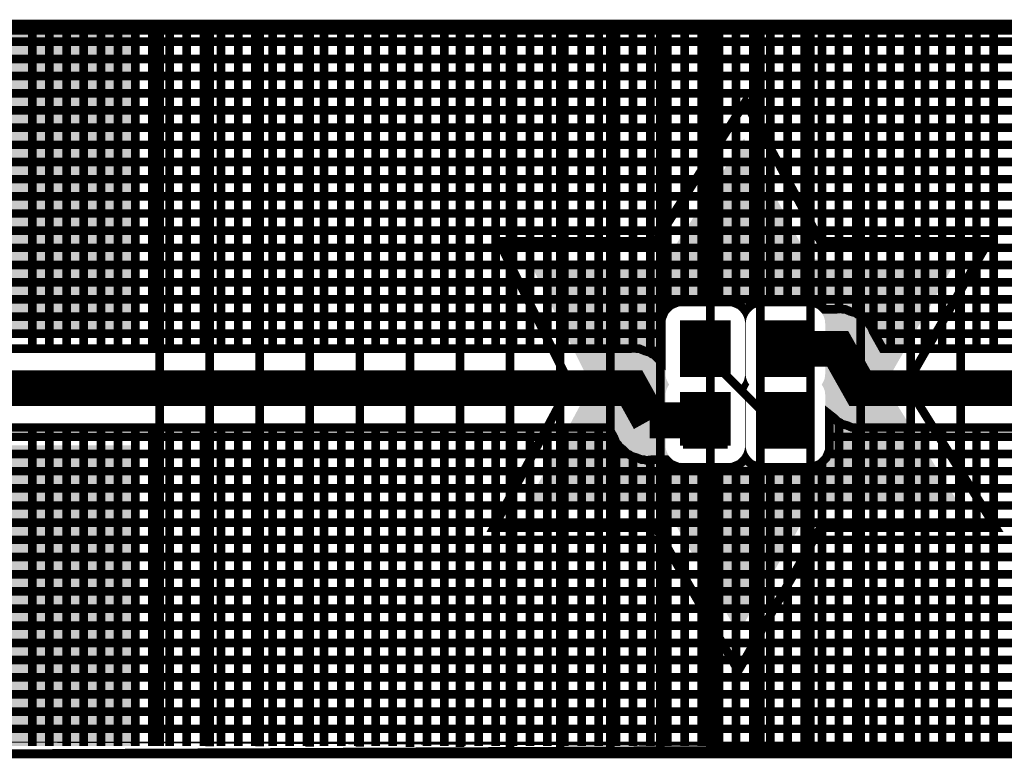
# Model space of a CAD drawing. Extents: x 0.4 to 16.2, y 0.4 to 3.5.
# Tile 25 of 29: x 13.8 to 15.2, y 0.4 to 1.4. Entities that reach past the tile are written whole.
import ezdxf

# ---------------------------------------------------------------- set-up
doc = ezdxf.new("R2010")
doc.units = 0
doc.layers.get('0').update_dxf_attribs({"linetype": 'CONTINUOUS'})
for name, color, linetype in [('2IN618_CMP', 7, 'CONTINUOUS'), ('2IN618_SOL', 4, 'CONTINUOUS'), ('2IN618_STC', 3, 'CONTINUOUS'), ('2IN618_STS', 10, 'CONTINUOUS'), ('LAYER_6', 5, 'CONTINUOUS')]:
    doc.layers.add(name, color=color, linetype=linetype)

# ---------------------------------------------------------------- blocks, each defined once
blk = doc.blocks.new('RECTANGLE_1')
blk.add_solid([(0.0315, 0.0355), (0.0315, -0.0355), (-0.0315, 0.0355), (-0.0315, -0.0355)])
blk = doc.blocks.new('RECTANGLE_7')
blk.add_solid([(0.225, 0.21), (0.225, -0.21), (-0.225, 0.21), (-0.225, -0.21)])

msp = doc.modelspace()

# ---------------------------------------------------------------- linework, layer by layer
at = {"layer": '2IN618_CMP'}
for points, const_width in [([(13.5243, 1.4212), (16.1423, 1.4212)], 0.012), ([(13.8363, 1.4212), (13.8363, 0.9762)], 0.012), ([(13.8603, 0.9762), (13.8603, 1.4212)], 0.012), ([(13.8843, 1.4212), (13.8843, 0.9762)], 0.012), ([(13.9083, 0.9762), (13.9083, 1.4212)], 0.012), ([(13.9323, 1.4212), (13.9323, 0.9762)], 0.012), ([(13.9563, 0.9762), (13.9563, 1.4212)], 0.012), ([(13.9803, 1.4212), (13.9803, 0.9762)], 0.012), ([(14.0043, 0.9762), (14.0043, 1.4212)], 0.012), ([(14.0283, 1.4212), (14.0283, 0.9762)], 0.012), ([(14.0523, 0.9762), (14.0523, 1.4212)], 0.012), ([(14.0763, 1.4212), (14.0763, 0.9762)], 0.012), ([(14.1003, 0.9762), (14.1003, 1.4212)], 0.012), ([(14.1243, 1.4212), (14.1243, 0.9762)], 0.012), ([(14.1483, 0.9762), (14.1483, 1.4212)], 0.012), ([(14.1723, 1.4212), (14.1723, 0.9762)], 0.012), ([(14.1963, 0.9762), (14.1963, 1.4212)], 0.012), ([(14.2203, 1.4212), (14.2203, 0.9762)], 0.012), ([(14.2443, 0.9762), (14.2443, 1.4212)], 0.012), ([(14.2683, 1.4212), (14.2683, 0.9762)], 0.012), ([(14.2923, 0.9762), (14.2923, 1.4212)], 0.012), ([(14.3163, 1.4212), (14.3163, 0.9762)], 0.012), ([(14.3403, 0.9762), (14.3403, 1.4212)], 0.012), ([(14.3643, 1.4212), (14.3643, 0.9762)], 0.012), ([(14.3883, 0.9762), (14.3883, 1.4212)], 0.012), ([(14.4123, 1.4212), (14.4123, 0.9762)], 0.012), ([(14.4363, 0.9762), (14.4363, 1.4212)], 0.012), ([(14.4603, 1.4212), (14.4603, 0.9762)], 0.012), ([(14.4843, 0.9762), (14.4843, 1.4212)], 0.012), ([(14.5083, 1.4212), (14.5083, 0.9762)], 0.012), ([(14.5323, 0.9762), (14.5323, 1.4212)], 0.012), ([(14.5563, 1.4212), (14.5563, 0.9762)], 0.012), ([(14.5803, 0.9762), (14.5803, 1.4212)], 0.012), ([(14.6043, 1.4212), (14.6043, 0.9762)], 0.012), ([(14.6283, 0.9762), (14.6283, 1.4212)], 0.012), ([(14.6523, 1.4212), (14.6523, 0.9762)], 0.012), ([(14.6763, 0.9768), (14.6763, 1.4212)], 0.012), ([(14.7003, 0.9707), (14.7003, 1.4212)], 0.012), ([(14.7243, 1.4212), (14.7243, 1.0326)], 0.012), ([(14.7483, 1.4212), (14.7483, 1.0417)], 0.012), ([(14.7723, 1.0417), (14.7723, 1.4212)], 0.012), ([(14.7963, 1.4212), (14.7963, 1.0417)], 0.012), ([(14.8203, 1.0394), (14.8203, 1.4212)], 0.012), ([(14.8443, 1.4212), (14.8443, 1.0385)], 0.012), ([(14.8683, 1.0417), (14.8683, 1.4212)], 0.012), ([(14.8923, 1.4212), (14.8923, 1.0417)], 0.012), ([(14.9163, 1.0417), (14.9163, 1.4212)], 0.012), ([(14.9403, 1.4212), (14.9403, 1.0346)], 0.012), ([(14.9643, 1.0318), (14.9643, 1.4212)], 0.012), ([(14.9883, 1.0257), (14.9883, 1.4212)], 0.012), ([(15.0123, 1.4212), (15.0123, 0.9995)], 0.012), ([(15.0363, 1.4212), (15.0363, 0.9762)], 0.012), ([(15.0603, 0.9762), (15.0603, 1.4212)], 0.012), ([(15.0843, 1.4212), (15.0843, 0.9762)], 0.012), ([(15.1083, 0.9762), (15.1083, 1.4212)], 0.012), ([(15.1323, 1.4212), (15.1323, 0.9762)], 0.012), ([(15.1563, 0.9762), (15.1563, 1.4212)], 0.012), ([(15.1803, 1.4212), (15.1803, 0.9762)], 0.012), ([(13.5243, 1.4052), (16.1423, 1.4052)], 0.012), ([(13.5243, 1.3812), (16.1423, 1.3812)], 0.012), ([(16.1423, 1.3572), (13.5243, 1.3572)], 0.012), ([(13.5243, 1.3332), (16.1423, 1.3332)], 0.012), ([(16.1423, 1.3092), (13.5243, 1.3092)], 0.012), ([(13.5243, 1.2852), (16.1423, 1.2852)], 0.012), ([(16.1423, 1.2612), (13.5243, 1.2612)], 0.012), ([(13.5243, 1.2372), (16.1423, 1.2372)], 0.012), ([(16.1423, 1.2132), (13.5243, 1.2132)], 0.012), ([(13.5243, 1.1892), (16.1423, 1.1892)], 0.012), ([(16.1423, 1.1652), (13.5243, 1.1652)], 0.012), ([(13.5243, 1.1412), (16.1423, 1.1412)], 0.012), ([(16.1423, 1.1172), (13.5243, 1.1172)], 0.012), ([(13.5243, 1.0932), (16.1423, 1.0932)], 0.012), ([(16.1423, 1.0692), (13.5243, 1.0692)], 0.012), ([(13.5243, 1.0452), (16.1423, 1.0452)], 0.012), ([(16.0624, 0.9762), (15.0254, 0.9762), (15.0118, 1.0003), (15.0089, 1.0073), (15.0065, 1.0097), (15.0048, 1.0127), (14.9988, 1.0174), (14.9934, 1.0228), (14.9903, 1.0241), (14.9876, 1.0262), (14.9802, 1.0282), (14.9732, 1.0312), (14.9698, 1.0312), (14.9665, 1.0321), (14.9589, 1.0312), (14.9437, 1.0312), (14.9377, 1.0371), (14.9267, 1.0417), (14.8518, 1.0417), (14.8408, 1.0371), (14.8333, 1.0296), (14.8258, 1.0371), (14.8147, 1.0417), (14.7398, 1.0417), (14.7288, 1.0371), (14.7204, 1.0286), (14.7158, 1.0176), (14.7158, 0.9584), (14.7109, 0.9623), (14.7054, 0.9678), (14.7024, 0.969), (14.6999, 0.971), (14.6924, 0.9732)], 0.012), ([(14.7173, 1.0212), (13.5243, 1.0212)], 0.012), ([(16.1423, 1.0212), (14.995, 1.0212)], 0.012), ([(13.5243, 0.9972), (14.7158, 0.9972)], 0.012), ([(16.0923, 0.9212), (14.9933, 0.9212), (14.9623, 0.9762), (14.8893, 0.9762)], 0.05), ([(15.0136, 0.9972), (16.1423, 0.9972)], 0.012), ([(14.7158, 0.9732), (14.6924, 0.9732), (14.6852, 0.9762), (14.682, 0.9762), (14.6789, 0.9771), (14.6711, 0.9762), (13.6041, 0.9762)], 0.012), ([(14.8893, 0.8762), (14.8743, 0.8712), (14.7743, 0.9712), (14.7773, 0.9762)], 0.012), ([(14.6993, 0.8762), (14.6743, 0.9212), (13.5743, 0.9212), (13.5743, 0.9172)], 0.05), ([(13.6041, 0.8662), (14.6419, 0.8662), (14.6497, 0.8522), (14.6526, 0.845), (14.6549, 0.8427), (14.6565, 0.8399), (14.6626, 0.835), (14.6681, 0.8295), (14.6711, 0.8283), (14.6736, 0.8263), (14.6811, 0.8241), (14.6883, 0.8212), (14.6916, 0.8212), (14.6947, 0.8203), (14.7024, 0.8212), (14.7229, 0.8212), (14.7288, 0.8152), (14.7398, 0.8107), (14.8147, 0.8107), (14.8258, 0.8152), (14.8333, 0.8227), (14.8408, 0.8152), (14.8518, 0.8107), (14.9267, 0.8107), (14.9377, 0.8152), (14.9462, 0.8237), (14.9507, 0.8347), (14.9507, 0.8846), (14.9567, 0.8799), (14.9621, 0.8745), (14.9653, 0.8732), (14.9679, 0.8711), (14.9753, 0.8691), (14.9823, 0.8662), (14.9857, 0.8662), (14.989, 0.8652), (14.9966, 0.8662), (16.0624, 0.8662)], 0.012), ([(14.6993, 0.8762), (14.7773, 0.8762)], 0.05), ([(14.9507, 0.8772), (14.9595, 0.8772)], 0.012), ([(13.8363, 0.8662), (13.8363, 0.4212)], 0.012), ([(13.8603, 0.4212), (13.8603, 0.8662)], 0.012), ([(13.8843, 0.8662), (13.8843, 0.4212)], 0.012), ([(13.9083, 0.4212), (13.9083, 0.8662)], 0.012), ([(13.9323, 0.8662), (13.9323, 0.4212)], 0.012), ([(13.9563, 0.4212), (13.9563, 0.8662)], 0.012), ([(13.9803, 0.8662), (13.9803, 0.4212)], 0.012), ([(14.0043, 0.4212), (14.0043, 0.8662)], 0.012), ([(14.0283, 0.8662), (14.0283, 0.4212)], 0.012), ([(14.0523, 0.4212), (14.0523, 0.8662)], 0.012), ([(14.0763, 0.8662), (14.0763, 0.4212)], 0.012), ([(14.1003, 0.4212), (14.1003, 0.8662)], 0.012), ([(14.1243, 0.8662), (14.1243, 0.4212)], 0.012), ([(14.1483, 0.4212), (14.1483, 0.8662)], 0.012), ([(14.1723, 0.8662), (14.1723, 0.4212)], 0.012), ([(14.1963, 0.4212), (14.1963, 0.8662)], 0.012), ([(14.2203, 0.8662), (14.2203, 0.4212)], 0.012), ([(14.2443, 0.4212), (14.2443, 0.8662)], 0.012), ([(14.2683, 0.8662), (14.2683, 0.4212)], 0.012), ([(14.2923, 0.4212), (14.2923, 0.8662)], 0.012), ([(14.3163, 0.8662), (14.3163, 0.4212)], 0.012), ([(14.3403, 0.4212), (14.3403, 0.8662)], 0.012), ([(14.3643, 0.8662), (14.3643, 0.4212)], 0.012), ([(14.3883, 0.4212), (14.3883, 0.8662)], 0.012), ([(14.4123, 0.8662), (14.4123, 0.4212)], 0.012), ([(14.4363, 0.4212), (14.4363, 0.8662)], 0.012), ([(14.4603, 0.8662), (14.4603, 0.4212)], 0.012), ([(14.4843, 0.4212), (14.4843, 0.8662)], 0.012), ([(14.5083, 0.8662), (14.5083, 0.4212)], 0.012), ([(14.5323, 0.4212), (14.5323, 0.8662)], 0.012), ([(14.5563, 0.8662), (14.5563, 0.4212)], 0.012), ([(14.5803, 0.4212), (14.5803, 0.8662)], 0.012), ([(14.6043, 0.8662), (14.6043, 0.4212)], 0.012), ([(14.6283, 0.8662), (14.6283, 0.4212)], 0.012), ([(14.9643, 0.8736), (14.9643, 0.4212)], 0.012), ([(14.9883, 0.4212), (14.9883, 0.8655)], 0.012), ([(15.0123, 0.8662), (15.0123, 0.4212)], 0.012), ([(15.0363, 0.4212), (15.0363, 0.8662)], 0.012), ([(15.0603, 0.8662), (15.0603, 0.4212)], 0.012), ([(15.0843, 0.4212), (15.0843, 0.8662)], 0.012), ([(15.1083, 0.8662), (15.1083, 0.4212)], 0.012), ([(15.1323, 0.4212), (15.1323, 0.8662)], 0.012), ([(15.1563, 0.8662), (15.1563, 0.4212)], 0.012), ([(15.1803, 0.4212), (15.1803, 0.8662)], 0.012), ([(14.6491, 0.8532), (13.5243, 0.8532)], 0.012), ([(16.1423, 0.8532), (14.9507, 0.8532)], 0.012), ([(14.6523, 0.4212), (14.6523, 0.8459)], 0.012), ([(14.669, 0.8292), (13.5243, 0.8292)], 0.012), ([(14.6763, 0.4212), (14.6763, 0.8255)], 0.012), ([(14.7003, 0.4212), (14.7003, 0.8209)], 0.012), ([(14.9484, 0.8292), (16.1423, 0.8292)], 0.012), ([(14.7243, 0.8198), (14.7243, 0.4212)], 0.012), ([(14.7483, 0.4212), (14.7483, 0.8107)], 0.012), ([(14.7723, 0.8107), (14.7723, 0.4212)], 0.012), ([(14.7963, 0.4212), (14.7963, 0.8107)], 0.012), ([(14.8203, 0.813), (14.8203, 0.4212)], 0.012), ([(14.8443, 0.4212), (14.8443, 0.8138)], 0.012), ([(14.8683, 0.8107), (14.8683, 0.4212)], 0.012), ([(14.8923, 0.4212), (14.8923, 0.8107)], 0.012), ([(14.9163, 0.8107), (14.9163, 0.4212)], 0.012), ([(14.9403, 0.4212), (14.9403, 0.8178)], 0.012), ([(13.5243, 0.8052), (16.1423, 0.8052)], 0.012), ([(16.1423, 0.7812), (13.5243, 0.7812)], 0.012), ([(13.5243, 0.7572), (16.1423, 0.7572)], 0.012), ([(16.1423, 0.7332), (13.5243, 0.7332)], 0.012), ([(13.5243, 0.7092), (16.1423, 0.7092)], 0.012), ([(16.1423, 0.6852), (13.5243, 0.6852)], 0.012), ([(13.5243, 0.6612), (16.1423, 0.6612)], 0.012), ([(16.1423, 0.6372), (13.5243, 0.6372)], 0.012), ([(13.5243, 0.6132), (16.1423, 0.6132)], 0.012), ([(16.1423, 0.5892), (13.5243, 0.5892)], 0.012), ([(13.5243, 0.5652), (16.1423, 0.5652)], 0.012), ([(16.1423, 0.5412), (13.5243, 0.5412)], 0.012), ([(13.5243, 0.5172), (16.1423, 0.5172)], 0.012), ([(16.1423, 0.4932), (13.5243, 0.4932)], 0.012), ([(13.5243, 0.4692), (16.1423, 0.4692)], 0.012), ([(16.1423, 0.4452), (13.5243, 0.4452)], 0.012), ([(13.5243, 0.4212), (16.1423, 0.4212), (13.5243, 0.4212)], 0.012)]:
    msp.add_lwpolyline(points, dxfattribs=dict(at, const_width=const_width))
at = {"layer": '2IN618_SOL', "const_width": 0.012}
for points in [[(14.0143, 1.421), (14.0143, 0.421)], [(14.0843, 0.4208), (14.0843, 1.4208)], [(14.1543, 1.4206), (14.1543, 0.4206)], [(14.2243, 0.4204), (14.2243, 1.4204)], [(14.2943, 1.4202), (14.2943, 0.4202)], [(14.3643, 0.42), (14.3643, 1.42)], [(14.4343, 1.4198), (14.4343, 0.4198)], [(14.5043, 0.4196), (14.5043, 1.4196)], [(14.5743, 1.4194), (14.5743, 0.4194)], [(14.6443, 0.4192), (14.6443, 1.4192)], [(14.7143, 1.419), (14.7143, 0.419)], [(14.7843, 0.4188), (14.7843, 1.4188)], [(14.8543, 1.4185), (14.8543, 0.4185)], [(14.9243, 0.4183), (14.9243, 1.4183)], [(14.9943, 1.4181), (14.9943, 0.4181)], [(15.0643, 0.4179), (15.0643, 1.4179)], [(15.1343, 1.4177), (15.1343, 0.4177)]]:
    msp.add_lwpolyline(points, dxfattribs=at)
at = {"layer": '2IN618_STC'}
for points, const_width in [([(14.4813, 0.7262), (14.5883, 0.9262), (14.4883, 1.1262), (14.7083, 1.1262), (14.8333, 1.3212), (14.9383, 1.1262), (15.1733, 1.1262), (15.0583, 0.9262), (15.1833, 0.7262), (14.9383, 0.7262), (14.8233, 0.5262), (14.7083, 0.7262), (14.4813, 0.7262)], 0.012), ([(14.8086, 0.9409), (14.746, 0.9409), (14.746, 1.0115), (14.8086, 1.0115), (14.8086, 0.9409)], 0.0085), ([(14.746, 1.0081), (14.8086, 1.0081)], 0.0085), ([(14.9206, 0.9409), (14.858, 0.9409), (14.858, 1.0115), (14.9206, 1.0115), (14.9206, 0.9409)], 0.0085), ([(14.858, 1.0081), (14.9206, 1.0081)], 0.0085), ([(14.8086, 0.9997), (14.746, 0.9997)], 0.0085), ([(14.746, 0.9913), (14.8086, 0.9913)], 0.0085), ([(14.9206, 0.9997), (14.858, 0.9997)], 0.0085), ([(14.858, 0.9913), (14.9206, 0.9913)], 0.0085), ([(14.8086, 0.9829), (14.746, 0.9829)], 0.0085), ([(14.746, 0.9745), (14.8086, 0.9745)], 0.0085), ([(14.9206, 0.9829), (14.858, 0.9829)], 0.0085), ([(14.858, 0.9745), (14.9206, 0.9745)], 0.0085), ([(14.8086, 0.9661), (14.746, 0.9661)], 0.0085), ([(14.9206, 0.9661), (14.858, 0.9661)], 0.0085), ([(14.746, 0.9577), (14.8086, 0.9577)], 0.0085), ([(14.8086, 0.9493), (14.746, 0.9493)], 0.0085), ([(14.858, 0.9577), (14.9206, 0.9577)], 0.0085), ([(14.9206, 0.9493), (14.858, 0.9493)], 0.0085), ([(14.746, 0.8409), (14.746, 0.9115), (14.8086, 0.9115), (14.8086, 0.8409)], 0.0085), ([(14.746, 0.9081), (14.8086, 0.9081)], 0.0085), ([(14.858, 0.8409), (14.858, 0.9115), (14.9206, 0.9115), (14.9206, 0.8409)], 0.0085), ([(14.858, 0.9081), (14.9206, 0.9081)], 0.0085), ([(14.8086, 0.8997), (14.746, 0.8997)], 0.0085), ([(14.746, 0.8913), (14.8086, 0.8913)], 0.0085), ([(14.9206, 0.8997), (14.858, 0.8997)], 0.0085), ([(14.858, 0.8913), (14.9206, 0.8913)], 0.0085), ([(14.8086, 0.8829), (14.746, 0.8829)], 0.0085), ([(14.9206, 0.8829), (14.858, 0.8829)], 0.0085), ([(14.746, 0.8745), (14.8086, 0.8745)], 0.0085), ([(14.8086, 0.8661), (14.746, 0.8661)], 0.0085), ([(14.858, 0.8745), (14.9206, 0.8745)], 0.0085), ([(14.9206, 0.8661), (14.858, 0.8661)], 0.0085), ([(14.746, 0.8577), (14.8086, 0.8577)], 0.0085), ([(14.8086, 0.8493), (14.746, 0.8493)], 0.0085), ([(14.858, 0.8577), (14.9206, 0.8577)], 0.0085), ([(14.9206, 0.8493), (14.858, 0.8493)], 0.0085), ([(14.746, 0.8409), (14.8086, 0.8409)], 0.0085), ([(14.858, 0.8409), (14.9206, 0.8409)], 0.0085)]:
    msp.add_lwpolyline(points, dxfattribs=dict(at, const_width=const_width))
for points in [[(14.7313, 1.1139), (14.8314, 1.27), (14.9154, 1.1139), (14.8314, 1.27)], [(14.7083, 1.1002), (14.7168, 1.1016), (14.9383, 1.1002), (14.9304, 1.1016)], [(14.7168, 1.1016), (14.7172, 1.1019), (14.9304, 1.1016), (14.9292, 1.1019)], [(14.7172, 1.1019), (14.7244, 1.1058), (14.9292, 1.1019), (14.9226, 1.1058)], [(14.7244, 1.1058), (14.7252, 1.1066), (14.9226, 1.1058), (14.9212, 1.1066)], [(14.7252, 1.1066), (14.7302, 1.1122), (14.9212, 1.1066), (14.9168, 1.1122)], [(14.7302, 1.1122), (14.7313, 1.1139), (14.9168, 1.1122), (14.9154, 1.1139)], [(14.5626, 1.0357), (14.5304, 1.1002), (15.0913, 1.0357), (15.1284, 1.1002)], [(14.5627, 1.0356), (14.5626, 1.0357), (14.7429, 1.0356), (14.746, 1.0357)], [(14.563, 1.035), (14.5627, 1.0356), (14.7398, 1.035), (14.7429, 1.0356)], [(14.5635, 1.034), (14.563, 1.035), (14.7369, 1.034), (14.7398, 1.035)], [(14.5642, 1.0326), (14.5635, 1.034), (14.7341, 1.0326), (14.7369, 1.034)], [(14.565, 1.0309), (14.5642, 1.0326), (14.7315, 1.0309), (14.7341, 1.0326)], [(14.8093, 1.0357), (14.8086, 1.0357), (14.8578, 1.0357), (14.858, 1.0357)], [(14.8113, 1.0356), (14.8093, 1.0357), (14.8549, 1.0356), (14.8578, 1.0357)], [(14.8124, 1.0354), (14.8113, 1.0356), (14.8544, 1.0354), (14.8549, 1.0356)], [(14.8146, 1.035), (14.8124, 1.0354), (14.8518, 1.035), (14.8544, 1.0354)], [(14.8154, 1.0348), (14.8146, 1.035), (14.8513, 1.0348), (14.8518, 1.035)], [(14.8176, 1.034), (14.8154, 1.0348), (14.8489, 1.034), (14.8513, 1.0348)], [(14.8184, 1.0337), (14.8176, 1.034), (14.8483, 1.0337), (14.8489, 1.034)], [(14.8204, 1.0326), (14.8184, 1.0337), (14.8461, 1.0326), (14.8483, 1.0337)], [(14.8211, 1.0323), (14.8204, 1.0326), (14.8455, 1.0323), (14.8461, 1.0326)], [(14.9244, 1.0354), (14.9213, 1.0357), (15.0911, 1.0354), (15.0913, 1.0357)], [(14.9274, 1.0348), (14.9244, 1.0354), (15.0907, 1.0348), (15.0911, 1.0354)], [(14.9304, 1.0337), (14.9274, 1.0348), (15.0901, 1.0337), (15.0907, 1.0348)], [(14.9331, 1.0323), (14.9304, 1.0337), (15.0893, 1.0323), (15.0901, 1.0337)], [(14.566, 1.0289), (14.565, 1.0309), (14.7291, 1.0289), (14.7315, 1.0309)], [(14.5672, 1.0266), (14.566, 1.0289), (14.727, 1.0266), (14.7291, 1.0289)], [(14.5685, 1.024), (14.5672, 1.0266), (14.7252, 1.024), (14.727, 1.0266)], [(14.5698, 1.0213), (14.5685, 1.024), (14.7238, 1.0213), (14.7252, 1.024)], [(14.5713, 1.0183), (14.5698, 1.0213), (14.7227, 1.0183), (14.7238, 1.0213)], [(14.8231, 1.0309), (14.8211, 1.0323), (14.8435, 1.0309), (14.8455, 1.0323)], [(14.8237, 1.0305), (14.8231, 1.0309), (14.843, 1.0305), (14.8435, 1.0309)], [(14.8254, 1.0289), (14.8237, 1.0305), (14.8411, 1.0289), (14.843, 1.0305)], [(14.826, 1.0284), (14.8254, 1.0289), (14.8407, 1.0284), (14.8411, 1.0289)], [(14.8275, 1.0266), (14.826, 1.0284), (14.839, 1.0266), (14.8407, 1.0284)], [(14.828, 1.026), (14.8275, 1.0266), (14.8386, 1.026), (14.839, 1.0266)], [(14.8293, 1.024), (14.828, 1.026), (14.8372, 1.024), (14.8386, 1.026)], [(14.8297, 1.0234), (14.8293, 1.024), (14.8369, 1.0234), (14.8372, 1.024)], [(14.8308, 1.0213), (14.8297, 1.0234), (14.8358, 1.0213), (14.8369, 1.0234)], [(14.8311, 1.0206), (14.8308, 1.0213), (14.8356, 1.0206), (14.8358, 1.0213)], [(14.8318, 1.0183), (14.8311, 1.0206), (14.8347, 1.0183), (14.8356, 1.0206)], [(14.9357, 1.0305), (14.9331, 1.0323), (15.0883, 1.0305), (15.0893, 1.0323)], [(14.938, 1.0284), (14.9357, 1.0305), (15.0871, 1.0284), (15.0883, 1.0305)], [(14.94, 1.026), (14.938, 1.0284), (15.0857, 1.026), (15.0871, 1.0284)], [(14.9417, 1.0234), (14.94, 1.026), (15.0842, 1.0234), (15.0857, 1.026)], [(14.9431, 1.0206), (14.9417, 1.0234), (15.0826, 1.0206), (15.0842, 1.0234)], [(14.9441, 1.0177), (14.9431, 1.0206), (15.0809, 1.0177), (15.0826, 1.0206)], [(14.5728, 1.0153), (14.5713, 1.0183), (14.7221, 1.0153), (14.7227, 1.0183)], [(14.5744, 1.0122), (14.5728, 1.0153), (14.7218, 1.0122), (14.7221, 1.0153)], [(14.5747, 1.0115), (14.5744, 1.0122), (14.7218, 1.0115), (14.7218, 1.0122)], [(14.61, 0.9409), (14.5747, 1.0115), (14.7218, 0.9409), (14.7218, 1.0115)], [(14.8321, 1.0177), (14.8318, 1.0183), (14.8346, 1.0177), (14.8347, 1.0183)], [(14.8325, 1.0153), (14.8321, 1.0177), (14.8341, 1.0153), (14.8346, 1.0177)], [(14.8327, 1.0146), (14.8325, 1.0153), (14.834, 1.0146), (14.8341, 1.0153)], [(14.8328, 1.0122), (14.8327, 1.0146), (14.8338, 1.0122), (14.834, 1.0146)], [(14.8329, 1.0115), (14.8328, 1.0122), (14.8338, 1.0115), (14.8338, 1.0122)], [(14.8329, 1.0081), (14.8329, 1.0115), (14.8338, 1.0081), (14.8338, 1.0115)], [(14.8329, 0.9997), (14.8329, 1.0081), (14.8338, 0.9997), (14.8338, 1.0081)], [(14.9447, 1.0146), (14.9441, 1.0177), (15.0791, 1.0146), (15.0809, 1.0177)], [(14.9448, 1.0115), (14.9447, 1.0146), (15.0774, 1.0115), (15.0791, 1.0146)], [(14.9448, 1.0115), (14.9448, 1.0115), (15.0773, 1.0115), (15.0774, 1.0115)], [(14.9448, 1.0081), (14.9448, 1.0115), (15.0754, 1.0081), (15.0773, 1.0115)], [(14.9448, 0.9997), (14.9448, 1.0081), (15.0706, 0.9997), (15.0754, 1.0081)], [(14.8329, 0.9913), (14.8329, 0.9997), (14.8338, 0.9913), (14.8338, 0.9997)], [(14.8329, 0.9829), (14.8329, 0.9913), (14.8338, 0.9829), (14.8338, 0.9913)], [(14.9448, 0.9913), (14.9448, 0.9997), (15.0657, 0.9913), (15.0706, 0.9997)], [(14.9448, 0.9829), (14.9448, 0.9913), (15.0609, 0.9829), (15.0657, 0.9913)], [(14.8329, 0.9745), (14.8329, 0.9829), (14.8338, 0.9745), (14.8338, 0.9829)], [(14.9448, 0.9745), (14.9448, 0.9829), (15.0561, 0.9745), (15.0609, 0.9829)], [(14.8329, 0.9661), (14.8329, 0.9745), (14.8338, 0.9661), (14.8338, 0.9745)], [(14.8329, 0.9577), (14.8329, 0.9661), (14.8338, 0.9577), (14.8338, 0.9661)], [(14.9448, 0.9661), (14.9448, 0.9661), (15.0512, 0.9661), (15.0513, 0.9661)], [(14.9448, 0.9661), (14.9448, 0.9745), (15.0513, 0.9661), (15.0561, 0.9745)], [(14.9448, 0.9577), (14.9448, 0.9661), (15.0464, 0.9577), (15.0512, 0.9661)], [(14.8329, 0.9493), (14.8329, 0.9577), (14.8338, 0.9493), (14.8338, 0.9577)], [(14.9448, 0.9493), (14.9448, 0.9577), (15.0416, 0.9493), (15.0464, 0.9577)], [(14.6116, 0.9378), (14.61, 0.9409), (14.7219, 0.9378), (14.7218, 0.9409)], [(14.6125, 0.9347), (14.6116, 0.9378), (14.7225, 0.9347), (14.7219, 0.9378)], [(14.832, 0.9347), (14.8326, 0.9376), (14.8345, 0.9347), (14.834, 0.9376)], [(14.8326, 0.9378), (14.8329, 0.9409), (14.8339, 0.9378), (14.8338, 0.9409)], [(14.8326, 0.9376), (14.8326, 0.9378), (14.834, 0.9376), (14.8339, 0.9378)], [(14.8329, 0.9409), (14.8329, 0.9493), (14.8338, 0.9409), (14.8338, 0.9493)], [(14.944, 0.9345), (14.9446, 0.9376), (15.0341, 0.9345), (15.0352, 0.9376)], [(14.9446, 0.9376), (14.9447, 0.9392), (15.0352, 0.9376), (15.0358, 0.9392)], [(14.9447, 0.9392), (14.9448, 0.9409), (15.0358, 0.9392), (15.0368, 0.9409)], [(14.9448, 0.9409), (14.9448, 0.9493), (15.0368, 0.9409), (15.0416, 0.9493)], [(14.6135, 0.9318), (14.6125, 0.9347), (14.7235, 0.9318), (14.7225, 0.9347)], [(14.614, 0.93), (14.6135, 0.9318), (14.7244, 0.93), (14.7235, 0.9318)], [(14.6139, 0.9236), (14.614, 0.9262), (14.725, 0.9236), (14.7267, 0.9262)], [(14.6139, 0.9217), (14.6139, 0.9236), (14.7241, 0.9217), (14.725, 0.9236)], [(14.614, 0.929), (14.614, 0.93), (14.7249, 0.929), (14.7244, 0.93)], [(14.614, 0.9262), (14.614, 0.929), (14.7267, 0.9262), (14.7249, 0.929)], [(14.8279, 0.9262), (14.8296, 0.9288), (14.8387, 0.9262), (14.837, 0.9288)], [(14.8296, 0.9236), (14.8279, 0.9262), (14.837, 0.9236), (14.8387, 0.9262)], [(14.8296, 0.9288), (14.8297, 0.929), (14.837, 0.9288), (14.8369, 0.929)], [(14.8297, 0.9234), (14.8296, 0.9236), (14.8369, 0.9234), (14.837, 0.9236)], [(14.8297, 0.929), (14.831, 0.9316), (14.8369, 0.929), (14.8356, 0.9316)], [(14.831, 0.9208), (14.8297, 0.9234), (14.8356, 0.9208), (14.8369, 0.9234)], [(14.831, 0.9316), (14.8311, 0.9318), (14.8356, 0.9316), (14.8355, 0.9318)], [(14.8311, 0.9318), (14.832, 0.9345), (14.8355, 0.9318), (14.8346, 0.9345)], [(14.832, 0.9345), (14.832, 0.9347), (14.8346, 0.9345), (14.8345, 0.9347)], [(14.9399, 0.9262), (14.9416, 0.9288), (15.0327, 0.9262), (15.0327, 0.9288)], [(14.9417, 0.9234), (14.9399, 0.9262), (15.0328, 0.9234), (15.0327, 0.9262)], [(14.9416, 0.9288), (14.9424, 0.9304), (15.0327, 0.9288), (15.0326, 0.9304)], [(14.9429, 0.9211), (14.9417, 0.9234), (15.0328, 0.9211), (15.0328, 0.9234)], [(14.9424, 0.9304), (14.943, 0.9316), (15.0326, 0.9304), (15.0331, 0.9316)], [(14.943, 0.9316), (14.944, 0.9345), (15.0331, 0.9316), (15.0341, 0.9345)], [(14.5722, 0.8409), (14.6099, 0.9115), (14.7218, 0.8409), (14.7218, 0.9115)], [(14.6099, 0.9115), (14.6112, 0.9139), (14.7218, 0.9115), (14.7219, 0.9139)], [(14.6112, 0.9139), (14.6115, 0.9148), (14.7219, 0.9139), (14.722, 0.9148)], [(14.6115, 0.9148), (14.6126, 0.9179), (14.722, 0.9148), (14.7226, 0.9179)], [(14.6126, 0.9179), (14.6136, 0.9208), (14.7226, 0.9179), (14.7236, 0.9208)], [(14.6136, 0.9208), (14.6139, 0.9217), (14.7236, 0.9208), (14.7241, 0.9217)], [(14.8311, 0.9206), (14.831, 0.9208), (14.8355, 0.9206), (14.8356, 0.9208)], [(14.832, 0.9179), (14.8311, 0.9206), (14.8346, 0.9179), (14.8355, 0.9206)], [(14.8321, 0.9177), (14.832, 0.9179), (14.8346, 0.9177), (14.8346, 0.9179)], [(14.8326, 0.9148), (14.8321, 0.9177), (14.834, 0.9148), (14.8346, 0.9177)], [(14.8327, 0.9146), (14.8326, 0.9148), (14.834, 0.9146), (14.834, 0.9148)], [(14.8329, 0.9115), (14.8327, 0.9146), (14.8338, 0.9115), (14.834, 0.9146)], [(14.8329, 0.9081), (14.8329, 0.9115), (14.8338, 0.9081), (14.8338, 0.9115)], [(14.9431, 0.9206), (14.9429, 0.9211), (15.033, 0.9206), (15.0328, 0.9211)], [(14.9441, 0.9177), (14.9431, 0.9206), (15.0342, 0.9177), (15.033, 0.9206)], [(14.9447, 0.9146), (14.9441, 0.9177), (15.0354, 0.9146), (15.0342, 0.9177)], [(14.9448, 0.9124), (14.9447, 0.9146), (15.0363, 0.9124), (15.0354, 0.9146)], [(14.9448, 0.9115), (14.9448, 0.9124), (15.0368, 0.9115), (15.0363, 0.9124)], [(14.9448, 0.9081), (14.9448, 0.9115), (15.039, 0.9081), (15.0368, 0.9115)], [(14.8329, 0.8997), (14.8329, 0.9081), (14.8338, 0.8997), (14.8338, 0.9081)], [(14.8329, 0.8913), (14.8329, 0.8997), (14.8338, 0.8913), (14.8338, 0.8997)], [(14.9448, 0.8997), (14.9448, 0.9081), (15.0442, 0.8997), (15.039, 0.9081)], [(14.9448, 0.8913), (14.9448, 0.8997), (15.0494, 0.8913), (15.0442, 0.8997)], [(14.8329, 0.8829), (14.8329, 0.8913), (14.8338, 0.8829), (14.8338, 0.8913)], [(14.8329, 0.8745), (14.8329, 0.8829), (14.8338, 0.8745), (14.8338, 0.8829)], [(14.9448, 0.8913), (14.9448, 0.8913), (15.0495, 0.8913), (15.0494, 0.8913)], [(14.9448, 0.8829), (14.9448, 0.8913), (15.0547, 0.8829), (15.0495, 0.8913)], [(14.9448, 0.8745), (14.9448, 0.8829), (15.0599, 0.8745), (15.0547, 0.8829)], [(14.8329, 0.8661), (14.8329, 0.8745), (14.8338, 0.8661), (14.8338, 0.8745)], [(14.9448, 0.8745), (14.9448, 0.8745), (15.06, 0.8745), (15.0599, 0.8745)], [(14.9448, 0.8661), (14.9448, 0.8745), (15.0652, 0.8661), (15.06, 0.8745)], [(14.8329, 0.8577), (14.8329, 0.8661), (14.8338, 0.8577), (14.8338, 0.8661)], [(14.8329, 0.8493), (14.8329, 0.8577), (14.8338, 0.8493), (14.8338, 0.8577)], [(14.9448, 0.8577), (14.9448, 0.8577), (15.0705, 0.8577), (15.0704, 0.8577)], [(14.9448, 0.8577), (14.9448, 0.8661), (15.0704, 0.8577), (15.0652, 0.8661)], [(14.9448, 0.8493), (14.9448, 0.8577), (15.0757, 0.8493), (15.0705, 0.8577)], [(14.5705, 0.8378), (14.5722, 0.8409), (14.7219, 0.8378), (14.7218, 0.8409)], [(14.8326, 0.8378), (14.8328, 0.8402), (14.8339, 0.8378), (14.8338, 0.8402)], [(14.8328, 0.8402), (14.8329, 0.8409), (14.8338, 0.8402), (14.8338, 0.8409)], [(14.8329, 0.8409), (14.8329, 0.8493), (14.8338, 0.8409), (14.8338, 0.8493)], [(14.9445, 0.8371), (14.9448, 0.8402), (15.0833, 0.8371), (15.0814, 0.8402)], [(14.9448, 0.8402), (14.9448, 0.8409), (15.0814, 0.8402), (15.081, 0.8409)], [(14.9448, 0.8409), (14.9448, 0.8409), (15.081, 0.8409), (15.0809, 0.8409)], [(14.9448, 0.8409), (14.9448, 0.8493), (15.0809, 0.8409), (15.0757, 0.8493)], [(14.5631, 0.824), (14.5644, 0.8264), (14.7286, 0.824), (14.7266, 0.8264)], [(14.5644, 0.8264), (14.5658, 0.829), (14.7266, 0.8264), (14.7249, 0.829)], [(14.5658, 0.829), (14.5673, 0.8318), (14.7249, 0.829), (14.7235, 0.8318)], [(14.5673, 0.8318), (14.5689, 0.8347), (14.7235, 0.8318), (14.7225, 0.8347)], [(14.5689, 0.8347), (14.5705, 0.8378), (14.7225, 0.8347), (14.7219, 0.8378)], [(14.8276, 0.8258), (14.828, 0.8264), (14.8391, 0.8258), (14.8386, 0.8264)], [(14.828, 0.8264), (14.8294, 0.8284), (14.8386, 0.8264), (14.8373, 0.8284)], [(14.8294, 0.8284), (14.8297, 0.829), (14.8373, 0.8284), (14.8369, 0.829)], [(14.8297, 0.829), (14.8308, 0.8311), (14.8369, 0.829), (14.8358, 0.8311)], [(14.8308, 0.8311), (14.831, 0.8318), (14.8358, 0.8311), (14.8355, 0.8318)], [(14.831, 0.8318), (14.8319, 0.8341), (14.8355, 0.8318), (14.8348, 0.8341)], [(14.8319, 0.8341), (14.832, 0.8347), (14.8348, 0.8341), (14.8345, 0.8347)], [(14.832, 0.8347), (14.8325, 0.8371), (14.8345, 0.8347), (14.8341, 0.8371)], [(14.8325, 0.8371), (14.8326, 0.8378), (14.8341, 0.8371), (14.8339, 0.8378)], [(14.9396, 0.8258), (14.9414, 0.8284), (15.0904, 0.8258), (15.0888, 0.8284)], [(14.9414, 0.8284), (14.9428, 0.8311), (15.0888, 0.8284), (15.0871, 0.8311)], [(14.9428, 0.8311), (14.9439, 0.8341), (15.0871, 0.8311), (15.0852, 0.8341)], [(14.9439, 0.8341), (14.9445, 0.8371), (15.0852, 0.8341), (15.0833, 0.8371)], [(14.5247, 0.7522), (14.5592, 0.8166), (15.1364, 0.7522), (15.0961, 0.8166)], [(14.5592, 0.8167), (14.5593, 0.817), (14.7453, 0.8167), (14.7422, 0.817)], [(14.5592, 0.8166), (14.5592, 0.8167), (14.746, 0.8166), (14.7453, 0.8167)], [(14.5593, 0.817), (14.5597, 0.8176), (14.7422, 0.817), (14.7392, 0.8176)], [(14.5597, 0.8176), (14.5603, 0.8187), (14.7392, 0.8176), (14.7362, 0.8187)], [(14.5603, 0.8187), (14.561, 0.8201), (14.7362, 0.8187), (14.7335, 0.8201)], [(14.561, 0.8201), (14.562, 0.8219), (14.7335, 0.8201), (14.7309, 0.8219)], [(14.562, 0.8219), (14.5631, 0.824), (14.7309, 0.8219), (14.7286, 0.824)], [(14.8086, 0.8166), (14.8088, 0.8167), (14.858, 0.8166), (14.8573, 0.8167)], [(14.8088, 0.8167), (14.8117, 0.8168), (14.8573, 0.8167), (14.8553, 0.8168)], [(14.8117, 0.8168), (14.8122, 0.817), (14.8553, 0.8168), (14.8542, 0.817)], [(14.8122, 0.817), (14.8148, 0.8174), (14.8542, 0.817), (14.852, 0.8174)], [(14.8148, 0.8174), (14.8153, 0.8176), (14.852, 0.8174), (14.8512, 0.8176)], [(14.8153, 0.8176), (14.8177, 0.8184), (14.8512, 0.8176), (14.849, 0.8184)], [(14.8177, 0.8184), (14.8183, 0.8187), (14.849, 0.8184), (14.8482, 0.8187)], [(14.8183, 0.8187), (14.8205, 0.8198), (14.8482, 0.8187), (14.8462, 0.8198)], [(14.8205, 0.8198), (14.8211, 0.8201), (14.8462, 0.8198), (14.8455, 0.8201)], [(14.8211, 0.8201), (14.8231, 0.8215), (14.8455, 0.8201), (14.8435, 0.8215)], [(14.8231, 0.8215), (14.8236, 0.8219), (14.8435, 0.8215), (14.8429, 0.8219)], [(14.8236, 0.8219), (14.8255, 0.8235), (14.8429, 0.8219), (14.8412, 0.8235)], [(14.8255, 0.8235), (14.8259, 0.824), (14.8412, 0.8235), (14.8406, 0.824)], [(14.8259, 0.824), (14.8276, 0.8258), (14.8406, 0.824), (14.8391, 0.8258)], [(14.9206, 0.8166), (14.9237, 0.8168), (15.0961, 0.8166), (15.096, 0.8168)], [(14.9237, 0.8168), (14.9268, 0.8174), (15.096, 0.8168), (15.0956, 0.8174)], [(14.9268, 0.8174), (14.9297, 0.8184), (15.0956, 0.8174), (15.095, 0.8184)], [(14.9297, 0.8184), (14.9325, 0.8198), (15.095, 0.8184), (15.0942, 0.8198)], [(14.9325, 0.8198), (14.9351, 0.8215), (15.0942, 0.8198), (15.0931, 0.8215)], [(14.9351, 0.8215), (14.9375, 0.8235), (15.0931, 0.8215), (15.0918, 0.8235)], [(14.9375, 0.8235), (14.9396, 0.8258), (15.0918, 0.8235), (15.0904, 0.8258)], [(14.7172, 0.7506), (14.7083, 0.7522), (14.9294, 0.7506), (14.9383, 0.7522)], [(14.725, 0.7461), (14.7172, 0.7506), (14.9216, 0.7461), (14.9294, 0.7506)], [(14.7308, 0.7392), (14.725, 0.7461), (14.9158, 0.7392), (14.9216, 0.7461)], [(14.8233, 0.5784), (14.7308, 0.7392), (14.8233, 0.5784), (14.9158, 0.7392)]]:
    msp.add_solid(points, dxfattribs=at)
at = {"layer": 'LAYER_6', "const_width": 0.012}
msp.add_lwpolyline([(0.42, 0.41), (16.15, 0.41), (16.15, 1.43), (0.42, 1.43), (0.42, 0.41)], dxfattribs=at)

# ---------------------------------------------------------------- block references
at = {"layer": '2IN618_CMP'}
for p in [(14.7773, 0.9762), (14.8893, 0.9762), (14.7773, 0.8762), (14.8893, 0.8762)]:
    msp.add_blockref('RECTANGLE_1', p, dxfattribs=at)
at = {"layer": '2IN618_SOL'}
for p in [(13.7493, 1.2112), (13.7493, 0.6312)]:
    msp.add_blockref('RECTANGLE_7', p, dxfattribs=at)
at = {"layer": '2IN618_STS'}
for p in [(13.7493, 1.2112), (13.7493, 0.6312)]:
    msp.add_blockref('RECTANGLE_7', p, dxfattribs=at)

doc.saveas('drawing.dxf')
